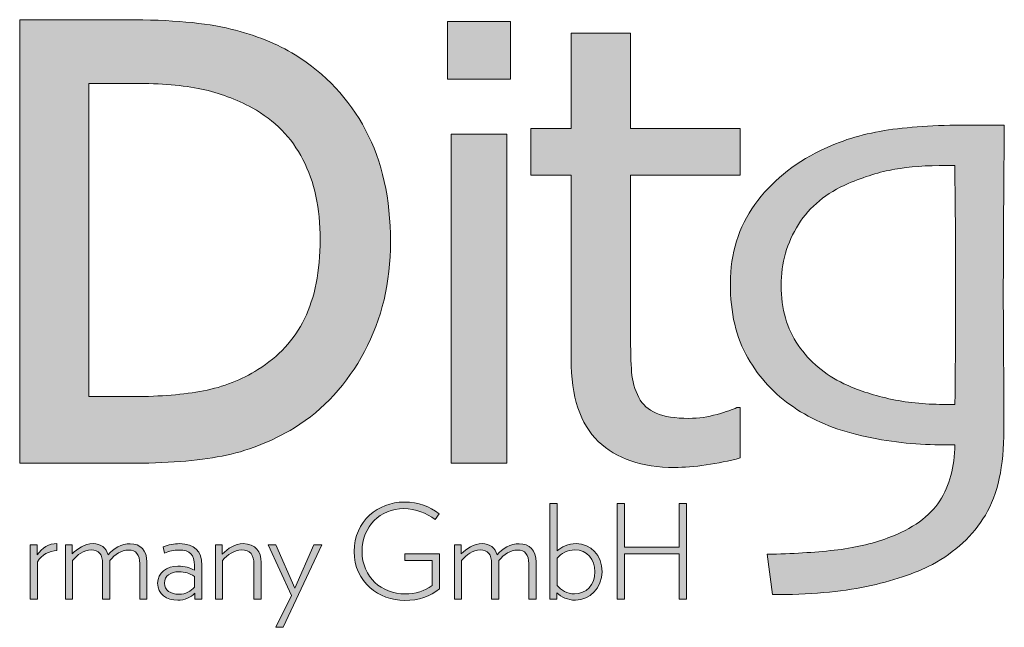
# Model space of a CAD drawing. Header units: millimetres. Extents: x 0 to 2537, y -94 to 594.
# Tile 6 of 14: x 649 to 668, y 62 to 74. Entities that reach past the tile are written whole.
import ezdxf
from ezdxf.enums import TextEntityAlignment as Align

# ---------------------------------------------------------------- set-up
doc = ezdxf.new("R2010")
doc.units = ezdxf.units.MM
doc.layers.get('0').update_dxf_attribs({"lineweight": 25})
for name, color, linetype, lineweight in [('Ebene 1', 7, 'Continuous', 25), ('Schraffur (ISO)', 7, 'Continuous', 18), ('Titel (ISO)', 7, 'Continuous', 50)]:
    doc.layers.add(name, color=color, linetype=linetype, lineweight=lineweight)
doc.styles.get("Standard").update_dxf_attribs({"font": 'txt.shx'})

# ---------------------------------------------------------------- blocks, each defined once
blk = doc.blocks.new('Schriftfelder LEDitgo')
at = {"layer": 'Schraffur (ISO)', "true_color": 0xffa901}
h = blk.add_hatch(color=40, dxfattribs=at)
edge = h.paths.add_edge_path(flags=0)
edge.add_spline(control_points=[(173.449, 149.442), (173.449, 148.833), (173.349, 148.326), (173.149, 147.918)], knot_values=[-11, -11, -11, -11, -10, -10, -10, -10], degree=3, periodic=0)
edge.add_spline(control_points=[(173.149, 147.918), (172.949, 147.511), (172.65, 147.185), (172.253, 146.94)], knot_values=[-10, -10, -10, -10, -9, -9, -9, -9], degree=3, periodic=0)
edge.add_spline(control_points=[(172.253, 146.94), (171.937, 146.741), (171.588, 146.605), (171.207, 146.531)], knot_values=[-9, -9, -9, -9, -8, -8, -8, -8], degree=3, periodic=0)
edge.add_spline(control_points=[(171.207, 146.531), (170.825, 146.458), (170.38, 146.421), (169.871, 146.421)], knot_values=[-8, -8, -8, -8, -7, -7, -7, -7], degree=3, periodic=0)
edge.add_line((169.871, 146.421), (168.999, 146.421))
edge.add_line((168.999, 146.421), (168.999, 152.447))
edge.add_line((168.999, 152.447), (169.871, 152.447))
edge.add_spline(control_points=[(169.871, 152.447), (170.388, 152.447), (170.82, 152.41), (171.166, 152.337)], knot_values=[-4, -4, -4, -4, -3, -3, -3, -3], degree=3, periodic=0)
edge.add_spline(control_points=[(171.166, 152.337), (171.513, 152.264), (171.839, 152.143), (172.143, 151.975)], knot_values=[-3, -3, -3, -3, -2, -2, -2, -2], degree=3, periodic=0)
edge.add_spline(control_points=[(172.143, 151.975), (172.575, 151.737), (172.9, 151.406), (173.12, 150.981)], knot_values=[-2, -2, -2, -2, -1, -1, -1, -1], degree=3, periodic=0)
edge.add_spline(control_points=[(173.12, 150.981), (173.339, 150.556), (173.449, 150.043), (173.449, 149.442)], knot_values=[-1, -1, -1, -1, 0, 0, 0, 0], degree=3, periodic=0)
edge = h.paths.add_edge_path()
edge.add_spline(control_points=[(174.303, 147.287), (173.968, 146.66), (173.52, 146.171), (172.957, 145.819)], knot_values=[1, 1, 1, 1, 2, 2, 2, 2], degree=3, periodic=0)
edge.add_spline(control_points=[(172.957, 145.819), (172.499, 145.548), (172.034, 145.366), (171.562, 145.275)], knot_values=[2, 2, 2, 2, 3, 3, 3, 3], degree=3, periodic=0)
edge.add_spline(control_points=[(171.562, 145.275), (171.09, 145.183), (170.487, 145.137), (169.754, 145.137)], knot_values=[3, 3, 3, 3, 4, 4, 4, 4], degree=3, periodic=0)
edge.add_line((169.754, 145.137), (167.669, 145.137))
edge.add_line((167.669, 145.137), (167.669, 153.673))
edge.add_line((167.669, 153.673), (169.73, 153.673))
edge.add_spline(control_points=[(169.73, 153.673), (170.58, 153.673), (171.248, 153.613), (171.732, 153.492)], knot_values=[7, 7, 7, 7, 8, 8, 8, 8], degree=3, periodic=0)
edge.add_spline(control_points=[(171.732, 153.492), (172.216, 153.372), (172.628, 153.207), (172.969, 152.997)], knot_values=[8, 8, 8, 8, 9, 9, 9, 9], degree=3, periodic=0)
edge.add_spline(control_points=[(172.969, 152.997), (173.552, 152.634), (174.004, 152.151), (174.324, 151.549), (174.644, 150.947), (174.804, 150.23), (174.804, 149.397)], knot_values=[9, 9, 9, 9, 10, 10, 10, 11, 11, 11, 11], degree=3, periodic=0)
edge.add_spline(control_points=[(174.804, 149.397), (174.804, 148.617), (174.637, 147.914), (174.303, 147.287)], knot_values=[0, 0, 0, 0, 1, 1, 1, 1], degree=3, periodic=0)
at = {"layer": 'Schraffur (ISO)', "true_color": 0x999999}
for points in [[(175.899, 152.53), (175.899, 153.636), (177.113, 153.636), (177.113, 152.53)], [(175.973, 145.137), (175.973, 151.47), (177.039, 151.47), (177.039, 145.137)], [(180.358, 143.394), (179.303, 143.394), (179.303, 142.522), (179.162, 142.522), (179.162, 144.36), (179.303, 144.36), (179.303, 143.52), (180.358, 143.52), (180.358, 144.36), (180.499, 144.36), (180.499, 142.522), (180.358, 142.522)], [(172.6, 141.98), (172.896, 142.592), (172.447, 143.57), (172.6, 143.57), (172.964, 142.732), (173.33, 143.57), (173.481, 143.57), (172.741, 141.98)]]:
    blk.add_hatch(color=253, dxfattribs=at).paths.add_polyline_path(points)
h = blk.add_hatch(color=253, dxfattribs=at)
edge = h.paths.add_edge_path()
edge.add_spline(control_points=[(178.802, 145.557), (178.452, 145.891), (178.278, 146.419), (178.278, 147.14)], knot_values=[1, 1, 1, 1, 2, 2, 2, 2], degree=3, periodic=0)
edge.add_line((178.278, 147.14), (178.278, 150.684))
edge.add_line((178.278, 150.684), (177.504, 150.684))
edge.add_line((177.504, 150.684), (177.504, 151.577))
edge.add_line((177.504, 151.577), (178.278, 151.577))
edge.add_line((178.278, 151.577), (178.278, 153.415))
edge.add_line((178.278, 153.415), (179.423, 153.415))
edge.add_line((179.423, 153.415), (179.423, 151.577))
edge.add_line((179.423, 151.577), (181.532, 151.577))
edge.add_line((181.532, 151.577), (181.532, 150.684))
edge.add_line((181.532, 150.684), (179.423, 150.684))
edge.add_line((179.423, 150.684), (179.423, 147.644))
edge.add_spline(control_points=[(179.423, 147.644), (179.423, 147.319), (179.429, 147.069), (179.442, 146.894)], knot_values=[13, 13, 13, 13, 14, 14, 14, 14], degree=3, periodic=0)
edge.add_spline(control_points=[(179.442, 146.894), (179.454, 146.718), (179.5, 146.554), (179.582, 146.401)], knot_values=[14, 14, 14, 14, 15, 15, 15, 15], degree=3, periodic=0)
edge.add_spline(control_points=[(179.582, 146.401), (179.651, 146.267), (179.762, 146.168), (179.917, 146.101)], knot_values=[15, 15, 15, 15, 16, 16, 16, 16], degree=3, periodic=0)
edge.add_spline(control_points=[(179.917, 146.101), (180.071, 146.034), (180.281, 146.001), (180.545, 146.001), (180.731, 146.001), (180.912, 146.026), (181.087, 146.078)], knot_values=[16, 16, 16, 16, 17, 17, 17, 18, 18, 18, 18], degree=3, periodic=0)
edge.add_spline(control_points=[(181.087, 146.078), (181.262, 146.129), (181.388, 146.172), (181.465, 146.207)], knot_values=[18, 18, 18, 18, 19, 19, 19, 19], degree=3, periodic=0)
edge.add_line((181.465, 146.207), (181.532, 146.207))
edge.add_line((181.532, 146.207), (181.532, 145.239))
edge.add_spline(control_points=[(181.532, 145.239), (181.317, 145.182), (181.098, 145.137), (180.877, 145.104)], knot_values=[21, 21, 21, 21, 22, 22, 22, 22], degree=3, periodic=0)
edge.add_spline(control_points=[(180.877, 145.104), (180.655, 145.072), (180.451, 145.056), (180.265, 145.056)], knot_values=[22, 22, 22, 22, 23, 23, 23, 23], degree=3, periodic=0)
edge.add_spline(control_points=[(180.265, 145.056), (179.639, 145.056), (179.151, 145.223), (178.802, 145.557)], knot_values=[0, 0, 0, 0, 1, 1, 1, 1], degree=3, periodic=0)
at = {"layer": 'Schraffur (ISO)', "true_color": 0x666666}
h = blk.add_hatch(color=251, dxfattribs=at)
edge = h.paths.add_edge_path(flags=0)
edge.add_spline(control_points=[(185.673, 149.492), (185.675, 149.052), (185.676, 148.685), (185.676, 148.392), (185.676, 147.837), (185.674, 147.357), (185.67, 146.952)], knot_values=[-16, -16, -16, -16, -15, -15, -15, -14, -14, -14, -14], degree=3, periodic=0)
edge.add_spline(control_points=[(185.67, 146.952), (185.666, 146.546), (185.664, 146.319), (185.664, 146.27)], knot_values=[-14, -14, -14, -14, -13, -13, -13, -13], degree=3, periodic=0)
edge.add_spline(control_points=[(185.664, 146.27), (185.631, 146.27), (185.596, 146.27), (185.56, 146.27), (185.523, 146.27), (185.482, 146.27), (185.437, 146.27), (185.07, 146.27), (184.722, 146.307), (184.393, 146.38)], knot_values=[-13, -13, -13, -13, -12, -12, -12, -11, -11, -11, -10, -10, -10, -10], degree=3, periodic=0)
edge.add_spline(control_points=[(184.393, 146.38), (184.065, 146.454), (183.776, 146.549), (183.527, 146.668)], knot_values=[-10, -10, -10, -10, -9, -9, -9, -9], degree=3, periodic=0)
edge.add_spline(control_points=[(183.527, 146.668), (183.16, 146.843), (182.867, 147.089), (182.649, 147.407)], knot_values=[-9, -9, -9, -9, -8, -8, -8, -8], degree=3, periodic=0)
edge.add_spline(control_points=[(182.649, 147.407), (182.43, 147.725), (182.321, 148.108), (182.321, 148.557), (182.321, 148.993), (182.431, 149.384), (182.652, 149.731)], knot_values=[-8, -8, -8, -8, -7, -7, -7, -6, -6, -6, -6], degree=3, periodic=0)
edge.add_spline(control_points=[(182.652, 149.731), (182.872, 150.077), (183.19, 150.34), (183.607, 150.519)], knot_values=[-6, -6, -6, -6, -5, -5, -5, -5], degree=3, periodic=0)
edge.add_spline(control_points=[(183.607, 150.519), (183.921, 150.654), (184.22, 150.745), (184.504, 150.794), (184.787, 150.843), (185.119, 150.868), (185.498, 150.868), (185.523, 150.868), (185.549, 150.868), (185.578, 150.868), (185.606, 150.868), (185.633, 150.868), (185.658, 150.868)], knot_values=[-5, -5, -5, -5, -4, -4, -4, -3, -3, -3, -2, -2, -2, -1, -1, -1, -1], degree=3, periodic=0)
edge.add_spline(control_points=[(185.658, 150.868), (185.666, 150.391), (185.671, 149.932), (185.673, 149.492)], knot_values=[-1, -1, -1, -1, 0, 0, 0, 0], degree=3, periodic=0)
edge = h.paths.add_edge_path()
edge.add_spline(control_points=[(186.6, 147.035), (186.604, 146.579), (186.606, 146.16), (186.606, 145.78), (186.606, 145.082), (186.487, 144.536), (186.248, 144.14)], knot_values=[2, 2, 2, 2, 3, 3, 3, 4, 4, 4, 4], degree=3, periodic=0)
edge.add_spline(control_points=[(186.248, 144.14), (186.009, 143.744), (185.67, 143.428), (185.229, 143.191)], knot_values=[4, 4, 4, 4, 5, 5, 5, 5], degree=3, periodic=0)
edge.add_spline(control_points=[(185.229, 143.191), (184.882, 143.011), (184.459, 142.869), (183.962, 142.765)], knot_values=[5, 5, 5, 5, 6, 6, 6, 6], degree=3, periodic=0)
edge.add_spline(control_points=[(183.962, 142.765), (183.464, 142.661), (182.86, 142.609), (182.15, 142.609)], knot_values=[6, 6, 6, 6, 7, 7, 7, 7], degree=3, periodic=0)
edge.add_line((182.15, 142.609), (182.052, 143.387))
edge.add_spline(control_points=[(182.052, 143.387), (182.529, 143.395), (182.958, 143.421), (183.337, 143.463)], knot_values=[8, 8, 8, 8, 9, 9, 9, 9], degree=3, periodic=0)
edge.add_spline(control_points=[(183.337, 143.463), (183.717, 143.506), (184.062, 143.585), (184.372, 143.699)], knot_values=[9, 9, 9, 9, 10, 10, 10, 10], degree=3, periodic=0)
edge.add_spline(control_points=[(184.372, 143.699), (184.849, 143.879), (185.182, 144.116), (185.37, 144.412)], knot_values=[10, 10, 10, 10, 11, 11, 11, 11], degree=3, periodic=0)
edge.add_spline(control_points=[(185.37, 144.412), (185.557, 144.708), (185.655, 145.068), (185.664, 145.493)], knot_values=[11, 11, 11, 11, 12, 12, 12, 12], degree=3, periodic=0)
edge.add_spline(control_points=[(185.664, 145.493), (185.615, 145.493), (185.566, 145.493), (185.517, 145.493), (185.468, 145.493), (185.419, 145.493), (185.37, 145.493), (184.884, 145.493), (184.384, 145.551), (183.87, 145.667)], knot_values=[12, 12, 12, 12, 13, 13, 13, 14, 14, 14, 15, 15, 15, 15], degree=3, periodic=0)
edge.add_spline(control_points=[(183.87, 145.667), (183.356, 145.784), (182.917, 145.968), (182.554, 146.221)], knot_values=[15, 15, 15, 15, 16, 16, 16, 16], degree=3, periodic=0)
edge.add_spline(control_points=[(182.554, 146.221), (182.194, 146.462), (181.903, 146.776), (181.678, 147.164)], knot_values=[16, 16, 16, 16, 17, 17, 17, 17], degree=3, periodic=0)
edge.add_spline(control_points=[(181.678, 147.164), (181.453, 147.552), (181.342, 148.031), (181.342, 148.603), (181.342, 149.174), (181.498, 149.678), (181.813, 150.115)], knot_values=[17, 17, 17, 17, 18, 18, 18, 19, 19, 19, 19], degree=3, periodic=0)
edge.add_spline(control_points=[(181.813, 150.115), (182.127, 150.551), (182.548, 150.898), (183.074, 151.155)], knot_values=[19, 19, 19, 19, 20, 20, 20, 20], degree=3, periodic=0)
edge.add_spline(control_points=[(183.074, 151.155), (183.45, 151.339), (183.858, 151.467), (184.301, 151.538)], knot_values=[20, 20, 20, 20, 21, 21, 21, 21], degree=3, periodic=0)
edge.add_spline(control_points=[(184.301, 151.538), (184.744, 151.61), (185.28, 151.645), (185.909, 151.645), (186.023, 151.645), (186.136, 151.645), (186.248, 151.645), (186.361, 151.645), (186.482, 151.645), (186.613, 151.645)], knot_values=[21, 21, 21, 21, 22, 22, 22, 23, 23, 23, 24, 24, 24, 24], degree=3, periodic=0)
edge.add_spline(control_points=[(186.613, 151.645), (186.613, 151.556), (186.609, 151.151), (186.603, 150.433)], knot_values=[24, 24, 24, 24, 25, 25, 25, 25], degree=3, periodic=0)
edge.add_spline(control_points=[(186.603, 150.433), (186.597, 149.715), (186.594, 149.031), (186.594, 148.382), (186.594, 147.941), (186.596, 147.492), (186.6, 147.035)], knot_values=[0, 0, 0, 0, 1, 1, 1, 2, 2, 2, 2], degree=3, periodic=0)
at = {"layer": 'Schraffur (ISO)', "true_color": 0x999999}
h = blk.add_hatch(color=253, dxfattribs=at)
edge = h.paths.add_edge_path()
edge.add_line((175.08, 143.397), (175.745, 143.397))
edge.add_line((175.745, 143.397), (175.745, 142.722))
edge.add_spline(control_points=[(175.745, 142.722), (175.564, 142.579), (175.349, 142.497), (175.078, 142.497), (174.579, 142.497), (174.105, 142.845), (174.105, 143.44), (174.105, 144.029), (174.579, 144.39), (175.06, 144.39), (175.356, 144.39), (175.549, 144.3), (175.74, 144.165)], knot_values=[3, 3, 3, 3, 4, 4, 4, 5, 5, 5, 6, 6, 6, 7, 7, 7, 7], degree=3, periodic=0)
edge.add_line((175.74, 144.165), (175.665, 144.054))
edge.add_spline(control_points=[(175.665, 144.054), (175.492, 144.179), (175.293, 144.262), (175.06, 144.265)], knot_values=[8, 8, 8, 8, 9, 9, 9, 9], degree=3, periodic=0)
edge.add_spline(control_points=[(175.06, 144.265), (174.606, 144.265), (174.257, 143.924), (174.257, 143.44), (174.257, 142.943), (174.634, 142.622), (175.083, 142.622), (175.286, 142.622), (175.459, 142.68), (175.604, 142.783)], knot_values=[9, 9, 9, 9, 10, 10, 10, 11, 11, 11, 12, 12, 12, 12], degree=3, periodic=0)
edge.add_line((175.604, 142.783), (175.604, 143.267))
edge.add_line((175.604, 143.267), (175.08, 143.267))
edge.add_line((175.08, 143.267), (175.08, 143.397))
h = blk.add_hatch(color=253, dxfattribs=at)
edge = h.paths.add_edge_path(flags=0)
edge.add_spline(control_points=[(178.352, 143.47), (178.581, 143.47), (178.736, 143.289), (178.736, 143.049), (178.736, 142.798), (178.568, 142.622), (178.342, 142.622), (178.202, 142.622), (178.084, 142.692), (178.009, 142.783)], knot_values=[-5, -5, -5, -5, -4, -4, -4, -3, -3, -3, -2, -2, -2, -2], degree=3, periodic=0)
edge.add_line((178.009, 142.783), (178.009, 143.312))
edge.add_spline(control_points=[(178.009, 143.312), (178.089, 143.405), (178.209, 143.47), (178.352, 143.47)], knot_values=[-1, -1, -1, -1, 0, 0, 0, 0], degree=3, periodic=0)
edge = h.paths.add_edge_path()
edge.add_line((178.004, 142.645), (178.004, 142.522))
edge.add_line((178.004, 142.522), (177.871, 142.522))
edge.add_line((177.871, 142.522), (177.871, 144.36))
edge.add_line((177.871, 144.36), (178.009, 144.36))
edge.add_line((178.009, 144.36), (178.009, 143.45))
edge.add_spline(control_points=[(178.009, 143.45), (178.092, 143.528), (178.225, 143.59), (178.373, 143.59), (178.658, 143.59), (178.874, 143.364), (178.874, 143.051), (178.874, 142.742), (178.643, 142.502), (178.36, 142.502)], knot_values=[6, 6, 6, 6, 7, 7, 7, 8, 8, 8, 9, 9, 9, 9], degree=3, periodic=0)
edge.add_spline(control_points=[(178.36, 142.502), (178.22, 142.502), (178.087, 142.562), (178.004, 142.645)], knot_values=[0, 0, 0, 0, 1, 1, 1, 1], degree=3, periodic=0)
h = blk.add_hatch(color=253, dxfattribs=at)
edge = h.paths.add_edge_path()
edge.add_line((168.009, 142.522), (167.871, 142.522))
edge.add_line((167.871, 142.522), (167.871, 143.57))
edge.add_line((167.871, 143.57), (168.004, 143.57))
edge.add_line((168.004, 143.57), (168.004, 143.372))
edge.add_spline(control_points=[(168.004, 143.372), (168.099, 143.507), (168.237, 143.593), (168.386, 143.593)], knot_values=[5, 5, 5, 5, 6, 6, 6, 6], degree=3, periodic=0)
edge.add_line((168.386, 143.593), (168.386, 143.457))
edge.add_spline(control_points=[(168.386, 143.457), (168.237, 143.452), (168.09, 143.38), (168.009, 143.239)], knot_values=[7, 7, 7, 7, 8, 8, 8, 8], degree=3, periodic=0)
edge.add_line((168.009, 143.239), (168.009, 142.522))
h = blk.add_hatch(color=253, dxfattribs=at)
edge = h.paths.add_edge_path()
edge.add_spline(control_points=[(169.978, 143.209), (169.978, 143.377), (169.91, 143.468), (169.759, 143.468), (169.627, 143.468), (169.501, 143.385), (169.403, 143.264)], knot_values=[1, 1, 1, 1, 2, 2, 2, 3, 3, 3, 3], degree=3, periodic=0)
edge.add_line((169.403, 143.264), (169.403, 142.522))
edge.add_line((169.403, 142.522), (169.263, 142.522))
edge.add_line((169.263, 142.522), (169.263, 143.204))
edge.add_spline(control_points=[(169.263, 143.204), (169.263, 143.38), (169.198, 143.47), (169.042, 143.47), (168.902, 143.47), (168.782, 143.377), (168.686, 143.267)], knot_values=[6, 6, 6, 6, 7, 7, 7, 8, 8, 8, 8], degree=3, periodic=0)
edge.add_line((168.686, 143.267), (168.686, 142.522))
edge.add_line((168.686, 142.522), (168.548, 142.522))
edge.add_line((168.548, 142.522), (168.548, 143.57))
edge.add_line((168.548, 143.57), (168.681, 143.57))
edge.add_line((168.681, 143.57), (168.681, 143.392))
edge.add_spline(control_points=[(168.681, 143.392), (168.782, 143.495), (168.917, 143.59), (169.082, 143.59), (169.233, 143.59), (169.331, 143.51), (169.371, 143.374)], knot_values=[13, 13, 13, 13, 14, 14, 14, 15, 15, 15, 15], degree=3, periodic=0)
edge.add_spline(control_points=[(169.371, 143.374), (169.474, 143.497), (169.629, 143.588), (169.797, 143.588), (169.99, 143.588), (170.118, 143.468), (170.118, 143.232)], knot_values=[15, 15, 15, 15, 16, 16, 16, 17, 17, 17, 17], degree=3, periodic=0)
edge.add_line((170.118, 143.232), (170.118, 142.522))
edge.add_line((170.118, 142.522), (169.978, 142.522))
edge.add_line((169.978, 142.522), (169.978, 143.209))
h = blk.add_hatch(color=253, dxfattribs=at)
edge = h.paths.add_edge_path(flags=0)
edge.add_line((171.033, 142.961), (171.033, 142.755))
edge.add_spline(control_points=[(171.033, 142.755), (170.965, 142.675), (170.863, 142.617), (170.737, 142.617), (170.569, 142.617), (170.456, 142.69), (170.456, 142.83), (170.456, 142.973), (170.572, 143.049), (170.732, 143.049), (170.85, 143.049), (170.931, 143.019), (171.033, 142.961)], knot_values=[-4, -4, -4, -4, -3, -3, -3, -2, -2, -2, -1, -1, -1, 0, 0, 0, 0], degree=3, periodic=0)
edge = h.paths.add_edge_path()
edge.add_spline(control_points=[(171.04, 142.635), (170.963, 142.557), (170.843, 142.502), (170.71, 142.502), (170.497, 142.502), (170.323, 142.62), (170.323, 142.83), (170.323, 143.028), (170.497, 143.159), (170.715, 143.159), (170.85, 143.159), (170.943, 143.121), (171.033, 143.079)], knot_values=[1, 1, 1, 1, 2, 2, 2, 3, 3, 3, 4, 4, 4, 5, 5, 5, 5], degree=3, periodic=0)
edge.add_line((171.033, 143.079), (171.033, 143.174))
edge.add_spline(control_points=[(171.033, 143.174), (171.033, 143.372), (170.948, 143.468), (170.73, 143.468), (170.642, 143.468), (170.537, 143.445), (170.456, 143.41)], knot_values=[6, 6, 6, 6, 7, 7, 7, 8, 8, 8, 8], degree=3, periodic=0)
edge.add_line((170.456, 143.41), (170.429, 143.53))
edge.add_spline(control_points=[(170.429, 143.53), (170.524, 143.565), (170.649, 143.59), (170.745, 143.59), (171.038, 143.59), (171.171, 143.45), (171.171, 143.174)], knot_values=[9, 9, 9, 9, 10, 10, 10, 11, 11, 11, 11], degree=3, periodic=0)
edge.add_line((171.171, 143.174), (171.171, 142.522))
edge.add_line((171.171, 142.522), (171.04, 142.522))
edge.add_line((171.04, 142.522), (171.04, 142.635))
h = blk.add_hatch(color=253, dxfattribs=at)
edge = h.paths.add_edge_path()
edge.add_spline(control_points=[(172.176, 143.197), (172.176, 143.372), (172.106, 143.47), (171.936, 143.47), (171.803, 143.47), (171.67, 143.377), (171.572, 143.269)], knot_values=[1, 1, 1, 1, 2, 2, 2, 3, 3, 3, 3], degree=3, periodic=0)
edge.add_line((171.572, 143.269), (171.572, 142.522))
edge.add_line((171.572, 142.522), (171.434, 142.522))
edge.add_line((171.434, 142.522), (171.434, 143.57))
edge.add_line((171.434, 143.57), (171.567, 143.57))
edge.add_line((171.567, 143.57), (171.567, 143.389))
edge.add_spline(control_points=[(171.567, 143.389), (171.67, 143.5), (171.815, 143.59), (171.968, 143.59), (172.209, 143.59), (172.317, 143.437), (172.317, 143.227)], knot_values=[8, 8, 8, 8, 9, 9, 9, 10, 10, 10, 10], degree=3, periodic=0)
edge.add_line((172.317, 143.227), (172.317, 142.522))
edge.add_line((172.317, 142.522), (172.176, 142.522))
edge.add_line((172.176, 142.522), (172.176, 143.197))
h = blk.add_hatch(color=253, dxfattribs=at)
edge = h.paths.add_edge_path()
edge.add_spline(control_points=[(177.462, 143.209), (177.462, 143.377), (177.395, 143.468), (177.244, 143.468), (177.111, 143.468), (176.986, 143.385), (176.888, 143.264)], knot_values=[1, 1, 1, 1, 2, 2, 2, 3, 3, 3, 3], degree=3, periodic=0)
edge.add_line((176.888, 143.264), (176.888, 142.522))
edge.add_line((176.888, 142.522), (176.748, 142.522))
edge.add_line((176.748, 142.522), (176.748, 143.204))
edge.add_spline(control_points=[(176.748, 143.204), (176.748, 143.38), (176.683, 143.47), (176.527, 143.47), (176.387, 143.47), (176.266, 143.377), (176.171, 143.267)], knot_values=[6, 6, 6, 6, 7, 7, 7, 8, 8, 8, 8], degree=3, periodic=0)
edge.add_line((176.171, 143.267), (176.171, 142.522))
edge.add_line((176.171, 142.522), (176.033, 142.522))
edge.add_line((176.033, 142.522), (176.033, 143.57))
edge.add_line((176.033, 143.57), (176.166, 143.57))
edge.add_line((176.166, 143.57), (176.166, 143.392))
edge.add_spline(control_points=[(176.166, 143.392), (176.266, 143.495), (176.402, 143.59), (176.567, 143.59), (176.717, 143.59), (176.815, 143.51), (176.856, 143.374)], knot_values=[13, 13, 13, 13, 14, 14, 14, 15, 15, 15, 15], degree=3, periodic=0)
edge.add_spline(control_points=[(176.856, 143.374), (176.958, 143.497), (177.114, 143.588), (177.282, 143.588), (177.475, 143.588), (177.603, 143.468), (177.603, 143.232)], knot_values=[15, 15, 15, 15, 16, 16, 16, 17, 17, 17, 17], degree=3, periodic=0)
edge.add_line((177.603, 143.232), (177.603, 142.522))
edge.add_line((177.603, 142.522), (177.462, 142.522))
edge.add_line((177.462, 142.522), (177.462, 143.209))
at = {"layer": 'Ebene 1', "color": 7, "linetype": 'Continuous', "lineweight": 5}
for p, q in [((167.669, 145.137), (167.669, 153.673)), ((167.669, 153.673), (169.73, 153.673)), ((175.899, 152.53), (175.899, 153.636)), ((175.899, 153.636), (177.113, 153.636)), ((177.113, 153.636), (177.113, 152.53)), ((178.278, 151.577), (178.278, 153.415)), ((178.278, 153.415), (179.423, 153.415)), ((179.423, 153.415), (179.423, 151.577)), ((177.113, 152.53), (175.899, 152.53)), ((169.871, 152.447), (168.999, 152.447)), ((168.999, 152.447), (168.999, 146.421)), ((177.504, 150.684), (177.504, 151.577)), ((177.504, 151.577), (178.278, 151.577)), ((179.423, 151.577), (181.532, 151.577)), ((181.532, 151.577), (181.532, 150.684)), ((175.973, 145.137), (175.973, 151.47)), ((175.973, 151.47), (177.039, 151.47)), ((177.039, 151.47), (177.039, 145.137)), ((178.278, 150.684), (177.504, 150.684)), ((178.278, 147.14), (178.278, 150.684)), ((181.532, 150.684), (179.423, 150.684)), ((179.423, 150.684), (179.423, 147.644)), ((168.999, 146.421), (169.871, 146.421)), ((181.465, 146.207), (181.532, 146.207)), ((181.532, 146.207), (181.532, 145.239)), ((169.754, 145.137), (167.669, 145.137)), ((177.039, 145.137), (175.973, 145.137)), ((177.871, 142.522), (177.871, 144.36)), ((177.871, 144.36), (178.009, 144.36)), ((178.009, 144.36), (178.009, 143.45)), ((179.162, 142.522), (179.162, 144.36)), ((179.162, 144.36), (179.303, 144.36)), ((179.303, 144.36), (179.303, 143.52)), ((180.358, 143.52), (180.358, 144.36)), ((180.358, 144.36), (180.499, 144.36)), ((180.499, 144.36), (180.499, 142.522)), ((175.74, 144.165), (175.665, 144.054)), ((168.386, 143.593), (168.386, 143.457)), ((167.871, 142.522), (167.871, 143.57)), ((167.871, 143.57), (168.004, 143.57)), ((168.004, 143.57), (168.004, 143.372)), ((168.548, 142.522), (168.548, 143.57)), ((168.548, 143.57), (168.681, 143.57)), ((168.681, 143.57), (168.681, 143.392)), ((170.456, 143.41), (170.429, 143.53)), ((171.434, 142.522), (171.434, 143.57)), ((171.434, 143.57), (171.567, 143.57)), ((171.567, 143.57), (171.567, 143.389)), ((172.896, 142.592), (172.447, 143.57)), ((172.447, 143.57), (172.6, 143.57)), ((172.6, 143.57), (172.964, 142.732)), ((173.481, 143.57), (172.741, 141.98)), ((172.964, 142.732), (173.33, 143.57)), ((173.33, 143.57), (173.481, 143.57)), ((176.033, 142.522), (176.033, 143.57)), ((176.033, 143.57), (176.166, 143.57)), ((176.166, 143.57), (176.166, 143.392)), ((179.303, 143.52), (180.358, 143.52)), ((168.009, 143.239), (168.009, 142.522)), ((168.686, 143.267), (168.686, 142.522)), ((169.403, 143.264), (169.403, 142.522)), ((170.118, 143.232), (170.118, 142.522)), ((171.572, 143.269), (171.572, 142.522)), ((172.317, 143.227), (172.317, 142.522)), ((175.08, 143.267), (175.08, 143.397)), ((175.08, 143.397), (175.745, 143.397)), ((175.604, 143.267), (175.08, 143.267)), ((175.604, 142.783), (175.604, 143.267)), ((175.745, 143.397), (175.745, 142.722)), ((176.171, 143.267), (176.171, 142.522)), ((176.888, 143.264), (176.888, 142.522)), ((177.603, 143.232), (177.603, 142.522)), ((178.009, 143.312), (178.009, 142.783)), ((180.358, 143.394), (179.303, 143.394)), ((179.303, 143.394), (179.303, 142.522)), ((180.358, 142.522), (180.358, 143.394)), ((169.263, 142.522), (169.263, 143.204)), ((169.978, 142.522), (169.978, 143.209)), ((171.033, 143.079), (171.033, 143.174)), ((171.171, 143.174), (171.171, 142.522)), ((172.176, 142.522), (172.176, 143.197)), ((176.748, 142.522), (176.748, 143.204)), ((177.462, 142.522), (177.462, 143.209)), ((171.033, 142.755), (171.033, 142.961)), ((168.009, 142.522), (167.871, 142.522)), ((168.686, 142.522), (168.548, 142.522)), ((169.403, 142.522), (169.263, 142.522)), ((170.118, 142.522), (169.978, 142.522)), ((171.04, 142.522), (171.04, 142.635)), ((171.171, 142.522), (171.04, 142.522)), ((171.572, 142.522), (171.434, 142.522)), ((172.317, 142.522), (172.176, 142.522)), ((172.6, 141.98), (172.896, 142.592)), ((176.171, 142.522), (176.033, 142.522)), ((176.888, 142.522), (176.748, 142.522)), ((177.603, 142.522), (177.462, 142.522)), ((178.004, 142.522), (177.871, 142.522)), ((178.004, 142.645), (178.004, 142.522)), ((179.303, 142.522), (179.162, 142.522)), ((180.499, 142.522), (180.358, 142.522)), ((172.741, 141.98), (172.6, 141.98))]:
    blk.add_line(p, q, dxfattribs=at)
at = {"layer": 'Ebene 1', "lineweight": 5}
blk.add_line((182.15, 142.609), (182.052, 143.387), dxfattribs=at)
at = {"layer": 'Ebene 1', "color": 7, "linetype": 'Continuous', "lineweight": 5}
for points in [[(169.73, 153.673), (170.58, 153.673), (171.248, 153.613), (171.732, 153.492)], [(171.732, 153.492), (172.216, 153.372), (172.628, 153.207), (172.969, 152.997)], [(171.166, 152.337), (170.82, 152.41), (170.388, 152.447), (169.871, 152.447)], [(172.143, 151.975), (171.839, 152.143), (171.513, 152.264), (171.166, 152.337)], [(173.12, 150.981), (172.9, 151.406), (172.575, 151.737), (172.143, 151.975)], [(173.449, 149.442), (173.449, 150.043), (173.339, 150.556), (173.12, 150.981)], [(173.149, 147.918), (173.349, 148.326), (173.449, 148.833), (173.449, 149.442)], [(174.804, 149.397), (174.804, 148.617), (174.637, 147.914), (174.303, 147.287)], [(172.253, 146.94), (172.65, 147.185), (172.949, 147.511), (173.149, 147.918)], [(179.423, 147.644), (179.423, 147.319), (179.429, 147.069), (179.442, 146.894)], [(174.303, 147.287), (173.968, 146.66), (173.52, 146.171), (172.957, 145.819)], [(178.802, 145.557), (178.452, 145.891), (178.278, 146.419), (178.278, 147.14)], [(171.207, 146.531), (171.588, 146.605), (171.937, 146.741), (172.253, 146.94)], [(179.442, 146.894), (179.454, 146.718), (179.5, 146.554), (179.582, 146.401)], [(169.871, 146.421), (170.38, 146.421), (170.825, 146.458), (171.207, 146.531)], [(179.582, 146.401), (179.651, 146.267), (179.762, 146.168), (179.917, 146.101)], [(181.087, 146.078), (181.262, 146.129), (181.388, 146.172), (181.465, 146.207)], [(172.957, 145.819), (172.499, 145.548), (172.034, 145.366), (171.562, 145.275)], [(180.265, 145.056), (179.639, 145.056), (179.151, 145.223), (178.802, 145.557)], [(171.562, 145.275), (171.09, 145.183), (170.487, 145.137), (169.754, 145.137)], [(181.532, 145.239), (181.317, 145.182), (181.098, 145.137), (180.877, 145.104)], [(180.877, 145.104), (180.655, 145.072), (180.451, 145.056), (180.265, 145.056)], [(175.665, 144.054), (175.492, 144.179), (175.293, 144.262), (175.06, 144.265)], [(168.004, 143.372), (168.099, 143.507), (168.237, 143.593), (168.386, 143.593)], [(168.386, 143.457), (168.237, 143.452), (168.09, 143.38), (168.009, 143.239)], [(178.352, 143.47), (178.209, 143.47), (178.089, 143.405), (178.009, 143.312)], [(178.36, 142.502), (178.22, 142.502), (178.087, 142.562), (178.004, 142.645)]]:
    blk.add_open_spline(points, degree=3, dxfattribs=at)
for points, knots in [([(172.969, 152.997), (173.552, 152.634), (174.004, 152.151), (174.324, 151.549), (174.644, 150.947), (174.804, 150.23), (174.804, 149.397)], [9, 9, 9, 9, 10, 10, 10, 11, 11, 11, 11]), ([(179.917, 146.101), (180.071, 146.034), (180.281, 146.001), (180.545, 146.001), (180.731, 146.001), (180.912, 146.026), (181.087, 146.078)], [16, 16, 16, 16, 17, 17, 17, 18, 18, 18, 18]), ([(175.745, 142.722), (175.564, 142.579), (175.349, 142.497), (175.078, 142.497), (174.579, 142.497), (174.105, 142.845), (174.105, 143.44), (174.105, 144.029), (174.579, 144.39), (175.06, 144.39), (175.356, 144.39), (175.549, 144.3), (175.74, 144.165)], [3, 3, 3, 3, 4, 4, 4, 5, 5, 5, 6, 6, 6, 7, 7, 7, 7]), ([(175.06, 144.265), (174.606, 144.265), (174.257, 143.924), (174.257, 143.44), (174.257, 142.943), (174.634, 142.622), (175.083, 142.622), (175.286, 142.622), (175.459, 142.68), (175.604, 142.783)], [9, 9, 9, 9, 10, 10, 10, 11, 11, 11, 12, 12, 12, 12]), ([(168.681, 143.392), (168.782, 143.495), (168.917, 143.59), (169.082, 143.59), (169.233, 143.59), (169.331, 143.51), (169.371, 143.374)], [13, 13, 13, 13, 14, 14, 14, 15, 15, 15, 15]), ([(169.263, 143.204), (169.263, 143.38), (169.198, 143.47), (169.042, 143.47), (168.902, 143.47), (168.782, 143.377), (168.686, 143.267)], [6, 6, 6, 6, 7, 7, 7, 8, 8, 8, 8]), ([(169.371, 143.374), (169.474, 143.497), (169.629, 143.588), (169.797, 143.588), (169.99, 143.588), (170.118, 143.468), (170.118, 143.232)], [15, 15, 15, 15, 16, 16, 16, 17, 17, 17, 17]), ([(169.978, 143.209), (169.978, 143.377), (169.91, 143.468), (169.759, 143.468), (169.627, 143.468), (169.501, 143.385), (169.403, 143.264)], [1, 1, 1, 1, 2, 2, 2, 3, 3, 3, 3]), ([(170.429, 143.53), (170.524, 143.565), (170.649, 143.59), (170.745, 143.59), (171.038, 143.59), (171.171, 143.45), (171.171, 143.174)], [9, 9, 9, 9, 10, 10, 10, 11, 11, 11, 11]), ([(171.033, 143.174), (171.033, 143.372), (170.948, 143.468), (170.73, 143.468), (170.642, 143.468), (170.537, 143.445), (170.456, 143.41)], [6, 6, 6, 6, 7, 7, 7, 8, 8, 8, 8]), ([(171.567, 143.389), (171.67, 143.5), (171.815, 143.59), (171.968, 143.59), (172.209, 143.59), (172.317, 143.437), (172.317, 143.227)], [8, 8, 8, 8, 9, 9, 9, 10, 10, 10, 10]), ([(172.176, 143.197), (172.176, 143.372), (172.106, 143.47), (171.936, 143.47), (171.803, 143.47), (171.67, 143.377), (171.572, 143.269)], [1, 1, 1, 1, 2, 2, 2, 3, 3, 3, 3]), ([(176.166, 143.392), (176.266, 143.495), (176.402, 143.59), (176.567, 143.59), (176.717, 143.59), (176.815, 143.51), (176.856, 143.374)], [13, 13, 13, 13, 14, 14, 14, 15, 15, 15, 15]), ([(176.748, 143.204), (176.748, 143.38), (176.683, 143.47), (176.527, 143.47), (176.387, 143.47), (176.266, 143.377), (176.171, 143.267)], [6, 6, 6, 6, 7, 7, 7, 8, 8, 8, 8]), ([(176.856, 143.374), (176.958, 143.497), (177.114, 143.588), (177.282, 143.588), (177.475, 143.588), (177.603, 143.468), (177.603, 143.232)], [15, 15, 15, 15, 16, 16, 16, 17, 17, 17, 17]), ([(177.462, 143.209), (177.462, 143.377), (177.395, 143.468), (177.244, 143.468), (177.111, 143.468), (176.986, 143.385), (176.888, 143.264)], [1, 1, 1, 1, 2, 2, 2, 3, 3, 3, 3]), ([(178.009, 143.45), (178.092, 143.528), (178.225, 143.59), (178.373, 143.59), (178.658, 143.59), (178.874, 143.364), (178.874, 143.051), (178.874, 142.742), (178.643, 142.502), (178.36, 142.502)], [6, 6, 6, 6, 7, 7, 7, 8, 8, 8, 9, 9, 9, 9]), ([(178.009, 142.783), (178.084, 142.692), (178.202, 142.622), (178.342, 142.622), (178.568, 142.622), (178.736, 142.798), (178.736, 143.049), (178.736, 143.289), (178.581, 143.47), (178.352, 143.47)], [2, 2, 2, 2, 3, 3, 3, 4, 4, 4, 5, 5, 5, 5]), ([(171.04, 142.635), (170.963, 142.557), (170.843, 142.502), (170.71, 142.502), (170.497, 142.502), (170.323, 142.62), (170.323, 142.83), (170.323, 143.028), (170.497, 143.159), (170.715, 143.159), (170.85, 143.159), (170.943, 143.121), (171.033, 143.079)], [1, 1, 1, 1, 2, 2, 2, 3, 3, 3, 4, 4, 4, 5, 5, 5, 5]), ([(171.033, 142.961), (170.931, 143.019), (170.85, 143.049), (170.732, 143.049), (170.572, 143.049), (170.456, 142.973), (170.456, 142.83), (170.456, 142.69), (170.569, 142.617), (170.737, 142.617), (170.863, 142.617), (170.965, 142.675), (171.033, 142.755)], [0, 0, 0, 0, 1, 1, 1, 2, 2, 2, 3, 3, 3, 4, 4, 4, 4])]:
    blk.add_open_spline(points, degree=3, knots=knots, dxfattribs=at)
at = {"layer": 'Ebene 1', "lineweight": 5}
for points, knots in [([(184.301, 151.538), (184.744, 151.61), (185.28, 151.645), (185.909, 151.645), (186.023, 151.645), (186.136, 151.645), (186.248, 151.645), (186.361, 151.645), (186.482, 151.645), (186.613, 151.645)], [21, 21, 21, 21, 22, 22, 22, 23, 23, 23, 24, 24, 24, 24]), ([(185.658, 150.868), (185.633, 150.868), (185.606, 150.868), (185.578, 150.868), (185.549, 150.868), (185.523, 150.868), (185.498, 150.868), (185.119, 150.868), (184.787, 150.843), (184.504, 150.794), (184.22, 150.745), (183.921, 150.654), (183.607, 150.519)], [1, 1, 1, 1, 2, 2, 2, 3, 3, 3, 4, 4, 4, 5, 5, 5, 5]), ([(186.603, 150.433), (186.597, 149.715), (186.594, 149.031), (186.594, 148.382), (186.594, 147.941), (186.596, 147.492), (186.6, 147.035)], [0, 0, 0, 0, 1, 1, 1, 2, 2, 2, 2]), ([(181.678, 147.164), (181.453, 147.552), (181.342, 148.031), (181.342, 148.603), (181.342, 149.174), (181.498, 149.678), (181.813, 150.115)], [17, 17, 17, 17, 18, 18, 18, 19, 19, 19, 19]), ([(182.652, 149.731), (182.431, 149.384), (182.321, 148.993), (182.321, 148.557), (182.321, 148.108), (182.43, 147.725), (182.649, 147.407)], [6, 6, 6, 6, 7, 7, 7, 8, 8, 8, 8]), ([(185.67, 146.952), (185.674, 147.357), (185.676, 147.837), (185.676, 148.392), (185.676, 148.685), (185.675, 149.052), (185.673, 149.492)], [14, 14, 14, 14, 15, 15, 15, 16, 16, 16, 16]), ([(186.6, 147.035), (186.604, 146.579), (186.606, 146.16), (186.606, 145.78), (186.606, 145.082), (186.487, 144.536), (186.248, 144.14)], [2, 2, 2, 2, 3, 3, 3, 4, 4, 4, 4]), ([(184.393, 146.38), (184.722, 146.307), (185.07, 146.27), (185.437, 146.27), (185.482, 146.27), (185.523, 146.27), (185.56, 146.27), (185.596, 146.27), (185.631, 146.27), (185.664, 146.27)], [10, 10, 10, 10, 11, 11, 11, 12, 12, 12, 13, 13, 13, 13]), ([(185.664, 145.493), (185.615, 145.493), (185.566, 145.493), (185.517, 145.493), (185.468, 145.493), (185.419, 145.493), (185.37, 145.493), (184.884, 145.493), (184.384, 145.551), (183.87, 145.667)], [12, 12, 12, 12, 13, 13, 13, 14, 14, 14, 15, 15, 15, 15])]:
    blk.add_open_spline(points, degree=3, knots=knots, dxfattribs=at)
for points in [[(186.613, 151.645), (186.613, 151.556), (186.609, 151.151), (186.603, 150.433)], [(183.074, 151.155), (183.45, 151.339), (183.858, 151.467), (184.301, 151.538)], [(181.813, 150.115), (182.127, 150.551), (182.548, 150.898), (183.074, 151.155)], [(185.673, 149.492), (185.671, 149.932), (185.666, 150.391), (185.658, 150.868)], [(183.607, 150.519), (183.19, 150.34), (182.872, 150.077), (182.652, 149.731)], [(182.649, 147.407), (182.867, 147.089), (183.16, 146.843), (183.527, 146.668)], [(182.554, 146.221), (182.194, 146.462), (181.903, 146.776), (181.678, 147.164)], [(185.664, 146.27), (185.664, 146.319), (185.666, 146.546), (185.67, 146.952)], [(183.527, 146.668), (183.776, 146.549), (184.065, 146.454), (184.393, 146.38)], [(183.87, 145.667), (183.356, 145.784), (182.917, 145.968), (182.554, 146.221)], [(185.37, 144.412), (185.557, 144.708), (185.655, 145.068), (185.664, 145.493)], [(184.372, 143.699), (184.849, 143.879), (185.182, 144.116), (185.37, 144.412)], [(186.248, 144.14), (186.009, 143.744), (185.67, 143.428), (185.229, 143.191)], [(183.337, 143.463), (183.717, 143.506), (184.062, 143.585), (184.372, 143.699)], [(182.052, 143.387), (182.529, 143.395), (182.958, 143.421), (183.337, 143.463)], [(185.229, 143.191), (184.882, 143.011), (184.459, 142.869), (183.962, 142.765)], [(183.962, 142.765), (183.464, 142.661), (182.86, 142.609), (182.15, 142.609)]]:
    blk.add_open_spline(points, degree=3, dxfattribs=at)
at = {"layer": 'Titel (ISO)', "lineweight": 30, "flags": 104}
for tag, height, p in [('Werkstoff-Bezeichung_/_Material_Designation', 3.5, (241.756, 178.156)), ('Werkstoff-Nr._/_Material_no.', 3.5, (241.756, 167.492)), ('weitere_Spez._/_Add._Spec.', 3.5, (291.019, 167.492)), ('Rohmaterial_/_Raw_Material', 3.5, (293.752, 158.128)), ('MASSE\\P2;', 3.5, (241.756, 158.128)), ('VOLUMEN\\P3;', 2.5, (267.24, 157.628)), ('Zusätzlicher_Titel_^MSuppplementary_title', 3.5, (229.283, 122.328)), ('BAUTEILNUMMER', 4, (204.283, 107.828)), ('Referenz-Nr._/_Refer._no', 2.5, (150.283, 107.828))]:
    blk.add_attdef(tag, text='', height=height, dxfattribs=at).set_placement(p, align=Align.TOP_LEFT)
for tag, height, p in [('KONSTRUKTEUR', 2.486, (307.181, 150.828)), ('ERSTELLUNGSDATUM', 2.5, (279.642, 150.828)), ('KONTROLLDATUM', 2.5, (279.642, 145.828)), ('KONTROLLIERT_VON', 2.5, (307.181, 145.828)), ('GENEHM.DAT._KONSTR.', 2.486, (279.642, 140.828)), ('KONSTR._GEN._VON', 2.486, (307.181, 140.828)), ('BEZEICHNUNG', 5, (229.283, 128.328))]:
    blk.add_attdef(tag, text='', height=height, dxfattribs=at).set_placement(p, align=Align.MIDDLE_LEFT)
for tag, height, p in [('PROJEKT', 2.5, (160.783, 130.828)), ('Anfänglicher_Ansichtsmaßstab', 3.5, (180.82, 130.828)), ('Tolerierung_/_Tolerancing', 3.5, (169.283, 118.828)), ('Allg._Toleranz_/_Gen._tol.', 3.5, (208.32, 118.828)), ('REVISIONSNUMMER', 5, (312.783, 107.828)), ('Blattnummer', 5, (329.283, 107.828)), ('Blattgröße', 3.5, (196.12, 105.328))]:
    blk.add_attdef(tag, text='', height=height, dxfattribs=at).set_placement(p, align=Align.TOP_CENTER)

msp = doc.modelspace()

# ---------------------------------------------------------------- block references
msp.add_blockref('Schriftfelder LEDitgo', (481.717, -79.828))

doc.saveas('drawing.dxf')
